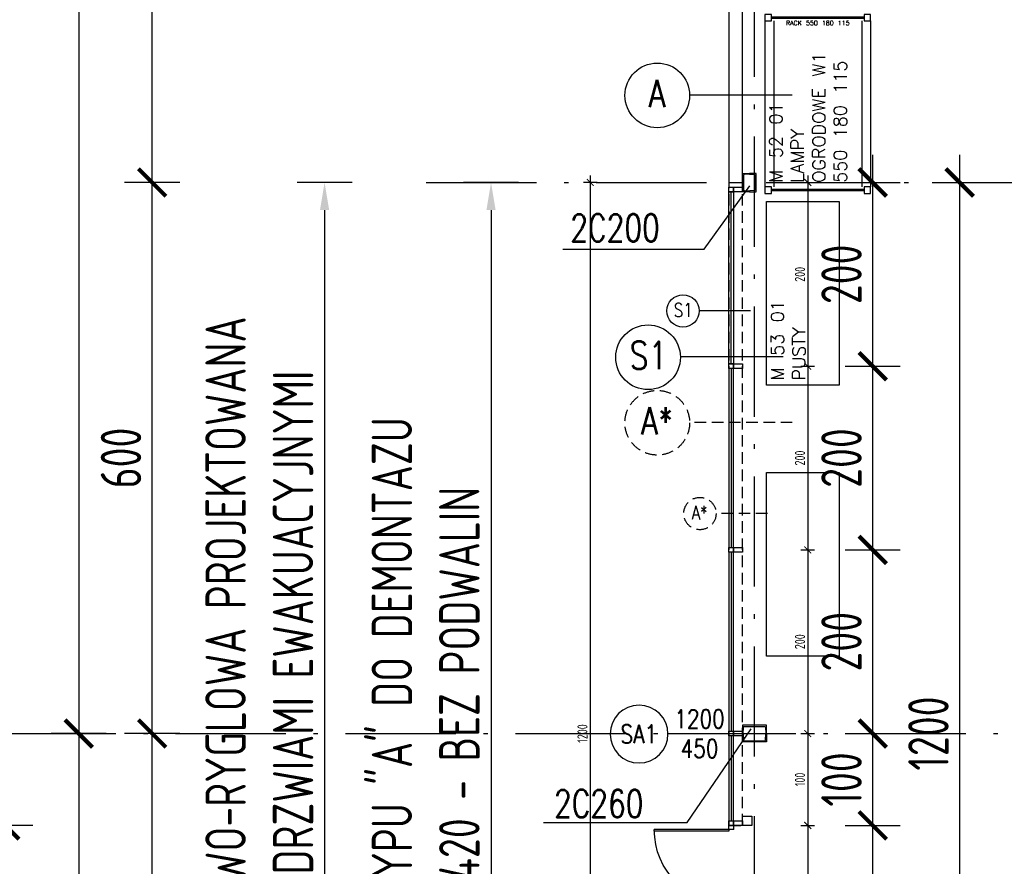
# Model space of a CAD drawing. Extents: x 153948 to 285449, y -89387 to -60195.
# Tile 11 of 100: x 247921 to 248992, y -84024 to -83102. Entities that reach past the tile are written whole.
import ezdxf
from ezdxf.enums import TextEntityAlignment as Align

# ---------------------------------------------------------------- set-up
doc = ezdxf.new("R2010")
doc.units = 0
doc.header["$LTSCALE"] = 100
doc.header["$MEASUREMENT"] = 0
doc.header["$PDMODE"] = 1
doc.linetypes.add('ACAD_ISO10W100', pattern=[18.5, 12, -3, 0.5, -3])
doc.linetypes.add('DASHED2', pattern=[0.375, 0.25, -0.125])
doc.layers.get('0').update_dxf_attribs({"linetype": 'CONTINUOUS'})
doc.layers.get('DEFPOINTS').update_dxf_attribs({"linetype": 'CONTINUOUS'})
for name, color, linetype in [('1', 2, 'CONTINUOUS'), ('ALUMINIUM', 5, 'CONTINUOUS'), ('ALUMINIUM1', 5, 'CONTINUOUS'), ('K-STA', 2, 'CONTINUOUS'), ('OPISY-DRZWI', 5, 'CONTINUOUS'), ('OSIE', 8, 'ACAD_ISO10W100'), ('R-----OP', 2, 'CONTINUOUS'), ('RAK 270', 5, 'CONTINUOUS'), ('RS Minimasa VBA', 7, 'CONTINUOUS'), ('RS REGAŁY', 7, 'CONTINUOUS'), ('TEXT', 11, 'CONTINUOUS'), ('TEXT035', 2, 'CONTINUOUS'), ('WYBURZENIA', 9, 'DASHED2'), ('WYBURZENIA50', 9, 'DASHED2'), ('WYMIARY', 1, 'CONTINUOUS'), ('WYMIARY50', 1, 'CONTINUOUS')]:
    doc.layers.add(name, color=color, linetype=linetype)
doc.layers.add('PANELE', color=3, linetype='CONTINUOUS', lineweight=30)
doc.styles.add('DYBY-NORMALNY-0-8-N', font='ROMANS.SHX', dxfattribs={"width": 0.8})
doc.styles.get("Standard").update_dxf_attribs({"font": 'txt.shx'})
doc.styles.add('STYLE2', font='isocp.shx', dxfattribs={"width": 0.8})
doc.styles.add('TXT3', font='SIMPLEX.SHX', dxfattribs={"width": 0.75, "height": 40})
doc.dimstyles.new('KRESKI_100', dxfattribs={"dimscale": 20, "dimtxt": 2.2, "dimasz": 1.5, "dimexe": 1.5, "dimexo": 1.5, "dimgap": 0.6, "dimtad": 1, "dimdec": 1, "dimrnd": 0.5, "dimdsep": 46, "dimtxsty": 'STYLE2', "dimblk1": 'ARCHTICK', "dimblk2": 'ARCHTICK', "dimsah": 1, "dimcen": 2.5, "dimdle": 1.5, "dimclrd": 10, "dimclre": 10, "dimclrt": 15, "dimadec": 0, "dimazin": 0, "dimtfac": 1, "dimtdec": 1, "dimtmove": 1, "dimatfit": 3, "dimldrblk": 'ARCHTICK', "dimfxl": 1.5, "dimfxlon": 1, "dimtolj": 1, "dimtzin": 0, "dimarcsym": 0})

# ---------------------------------------------------------------- blocks, each defined once
blk = doc.blocks.new('SC260X2')
at = {"layer": '1'}
for points in [[(-13, 9), (-13, 0), (-12.4, 0), (-12.1, 7, -0.401015), (-11.1, 7.9), (11.1, 7.9, -0.401015), (12.1, 7), (12.4, 0), (13, 0), (13, 9)], [(-13, -9), (-13, 0), (-12.4, 0), (-12.1, -7, 0.401015), (-11.1, -7.9), (11.1, -7.9, 0.401015), (12.1, -7), (12.4, 0), (13, 0), (13, -9)]]:
    blk.add_lwpolyline(points, format="xyb", close=True, dxfattribs=at)
blk = doc.blocks.new('SC200X2')
at = {"layer": '1'}
for points in [[(-10, 7.5), (-10, 0), (-9.7, 0, 0.391021), (-9.1, 0.6), (-8.7, 5.6, -0.391021), (-7.6, 6.6), (7.6, 6.6, -0.391021), (8.7, 5.6), (9.1, 0.6, 0.391021), (9.7, 0), (10, 0), (10, 7.5)], [(-10, -7.5), (-10, 0), (-9.7, 0, -0.391021), (-9.1, -0.6), (-8.7, -5.6, 0.391021), (-7.6, -6.6), (7.6, -6.6, 0.391021), (8.7, -5.6), (9.1, -0.6, -0.391021), (9.7, 0), (10, 0), (10, -7.5)]]:
    blk.add_lwpolyline(points, format="xyb", close=True, dxfattribs=at)
blk = doc.blocks.new('D90')
at = {"layer": 'ALUMINIUM'}
for p, q in [((-4.5, 0), (0, 0)), ((0, 0), (0, -5.4)), ((-90, 0), (-90, -5.4)), ((-90, 0), (-85.5, 0)), ((-90, -5.4), (-85.5, -5.4)), ((-85.5, -5.4), (-85.5, 0)), ((-6.3, -5.4), (-6.3, -86.4)), ((-4.5, -5.4), (-6.3, -5.4)), ((-4.5, 0), (-4.5, -5.4)), ((-4.5, -5.4), (-4.5, -86.4)), ((-4.5, -5.4), (0, -5.4))]:
    blk.add_line(p, q, dxfattribs=at)
blk.add_arc((-4.5, -5.4), 81, 180, 270, dxfattribs=at)
blk = doc.blocks.new('_ARCHTICK')
at = {"color": 0, "linetype": 'ByBlock', "const_width": 0.15}
blk.add_lwpolyline([(-0.5, -0.5), (0.5, 0.5)], dxfattribs=at)
blk = doc.blocks.new('*D198')
at = {"layer": 'DEFPOINTS', "color": 0, "ltscale": 0.1, "transparency": 16777216}
for p in [(248692.9, -74816), (247825, -85703), (248692.9, -85703)]:
    blk.add_point(p, dxfattribs=at)
at = {"layer": 'WYMIARY', "color": 10, "lineweight": -2, "ltscale": 0.1, "transparency": 16777216}
for p, q in [((247825, -74786), (247825, -85733)), ((247855, -74816), (247795, -74816)), ((247855, -85703), (247795, -85703))]:
    blk.add_line(p, q, dxfattribs=at)
at = {"layer": 'WYMIARY', "color": 10, "lineweight": -2, "ltscale": 0.1, "transparency": 16777216, "xscale": 30, "yscale": 30, "zscale": 30}
for p, rotation in [((247825, -74816), 90), ((247825, -85703), 270)]:
    blk.add_blockref('_ARCHTICK', p, dxfattribs=dict(at, rotation=rotation))
at = {"layer": 'WYMIARY', "color": 15, "ltscale": 0.1, "transparency": 16777216, "insert": (247791, -80259.5), "char_height": 44, "attachment_point": 5, "rotation": 90, "style": 'STYLE2'}
blk.add_mtext('\\A1;10887', dxfattribs=at)
blk = doc.blocks.new('*D200')
at = {"layer": 'DEFPOINTS', "color": 0, "ltscale": 0.1, "transparency": 16777216}
for p in [(247905, -83979.5), (248692.9, -83979.5), (248692.9, -84159.5)]:
    blk.add_point(p, dxfattribs=at)
at = {"layer": 'WYMIARY', "color": 10, "lineweight": -2, "ltscale": 0.1, "transparency": 16777216}
for p, q in [((247905, -84189.5), (247905, -83949.5)), ((247935, -83979.5), (247875, -83979.5)), ((247935, -84159.5), (247875, -84159.5))]:
    blk.add_line(p, q, dxfattribs=at)
at = {"layer": 'WYMIARY', "color": 10, "lineweight": -2, "ltscale": 0.1, "transparency": 16777216, "xscale": 30, "yscale": 30, "zscale": 30}
for p, rotation in [((247905, -83979.5), 90), ((247905, -84159.5), 270)]:
    blk.add_blockref('_ARCHTICK', p, dxfattribs=dict(at, rotation=rotation))
at = {"layer": 'WYMIARY', "color": 15, "ltscale": 0.1, "transparency": 16777216, "insert": (247871, -84069.5), "char_height": 44, "attachment_point": 5, "rotation": 90, "style": 'STYLE2'}
blk.add_mtext('\\A1;180', dxfattribs=at)
blk = doc.blocks.new('*D201')
at = {"layer": 'DEFPOINTS', "color": 0, "ltscale": 0.1, "transparency": 16777216}
for p in [(247905, -77029.5), (247985, -77029.5), (248692.9, -83979.5)]:
    blk.add_point(p, dxfattribs=at)
at = {"layer": 'WYMIARY', "color": 10, "lineweight": -2, "ltscale": 0.1, "transparency": 16777216}
for p, q in [((247905, -84009.5), (247905, -76999.5)), ((247935, -77029.5), (247875, -77029.5)), ((247935, -83979.5), (247875, -83979.5))]:
    blk.add_line(p, q, dxfattribs=at)
at = {"layer": 'WYMIARY', "color": 10, "lineweight": -2, "ltscale": 0.1, "transparency": 16777216, "xscale": 30, "yscale": 30, "zscale": 30}
for p, rotation in [((247905, -77029.5), 90), ((247905, -83979.5), 270)]:
    blk.add_blockref('_ARCHTICK', p, dxfattribs=dict(at, rotation=rotation))
at = {"layer": 'WYMIARY', "color": 15, "ltscale": 0.1, "transparency": 16777216, "insert": (247871, -80504.5), "char_height": 44, "attachment_point": 5, "rotation": 90, "style": 'STYLE2'}
blk.add_mtext('\\A1;6950', dxfattribs=at)
blk = doc.blocks.new('*D210')
at = {"layer": 'DEFPOINTS', "color": 0, "ltscale": 0.1, "transparency": 16777216}
for p in [(248065, -82079.5), (247985, -83879.5), (248065, -83879.5)]:
    blk.add_point(p, dxfattribs=at)
at = {"layer": 'WYMIARY', "color": 10, "lineweight": -2, "ltscale": 0.1, "transparency": 16777216}
for p, q in [((247985, -82049.5), (247985, -83909.5)), ((248015, -82079.5), (247955, -82079.5)), ((248015, -83879.5), (247955, -83879.5))]:
    blk.add_line(p, q, dxfattribs=at)
at = {"layer": 'WYMIARY', "color": 10, "lineweight": -2, "ltscale": 0.1, "transparency": 16777216, "xscale": 30, "yscale": 30, "zscale": 30}
for p, rotation in [((247985, -82079.5), 90), ((247985, -83879.5), 270)]:
    blk.add_blockref('_ARCHTICK', p, dxfattribs=dict(at, rotation=rotation))
at = {"layer": 'WYMIARY', "color": 15, "ltscale": 0.1, "transparency": 16777216, "insert": (247951, -82979.5), "char_height": 44, "attachment_point": 5, "rotation": 90, "style": 'STYLE2'}
blk.add_mtext('\\A1;1800', dxfattribs=at)
blk = doc.blocks.new('*D211')
at = {"layer": 'DEFPOINTS', "color": 0, "ltscale": 0.1, "transparency": 16777216}
for p in [(248065, -83879.5), (247985, -85679.5), (248065, -85679.5)]:
    blk.add_point(p, dxfattribs=at)
at = {"layer": 'WYMIARY', "color": 10, "lineweight": -2, "ltscale": 0.1, "transparency": 16777216}
for p, q in [((247985, -83849.5), (247985, -85709.5)), ((248015, -83879.5), (247955, -83879.5)), ((248015, -85679.5), (247955, -85679.5))]:
    blk.add_line(p, q, dxfattribs=at)
at = {"layer": 'WYMIARY', "color": 10, "lineweight": -2, "ltscale": 0.1, "transparency": 16777216, "xscale": 30, "yscale": 30, "zscale": 30}
for p, rotation in [((247985, -83879.5), 90), ((247985, -85679.5), 270)]:
    blk.add_blockref('_ARCHTICK', p, dxfattribs=dict(at, rotation=rotation))
at = {"layer": 'WYMIARY', "color": 15, "ltscale": 0.1, "transparency": 16777216, "insert": (247951, -84779.5), "char_height": 44, "attachment_point": 5, "rotation": 90, "style": 'STYLE2'}
blk.add_mtext('\\A1;1800', dxfattribs=at)
blk = doc.blocks.new('*D218')
at = {"layer": 'DEFPOINTS', "color": 0, "ltscale": 0.1, "transparency": 16777216}
for p in [(248065, -83879.5), (248145, -83879.5), (248145, -84479.5)]:
    blk.add_point(p, dxfattribs=at)
at = {"layer": 'WYMIARY', "color": 10, "lineweight": -2, "ltscale": 0.1, "transparency": 16777216}
for p, q in [((248065, -84509.5), (248065, -83849.5)), ((248095, -83879.5), (248035, -83879.5)), ((248095, -84479.5), (248035, -84479.5))]:
    blk.add_line(p, q, dxfattribs=at)
at = {"layer": 'WYMIARY', "color": 10, "lineweight": -2, "ltscale": 0.1, "transparency": 16777216, "xscale": 30, "yscale": 30, "zscale": 30}
for p, rotation in [((248065, -83879.5), 90), ((248065, -84479.5), 270)]:
    blk.add_blockref('_ARCHTICK', p, dxfattribs=dict(at, rotation=rotation))
at = {"layer": 'WYMIARY', "color": 15, "ltscale": 0.1, "transparency": 16777216, "insert": (248031, -84179.5), "char_height": 44, "attachment_point": 5, "rotation": 90, "style": 'STYLE2'}
blk.add_mtext('\\A1;600', dxfattribs=at)
blk = doc.blocks.new('*D219')
at = {"layer": 'DEFPOINTS', "color": 0, "ltscale": 0.1, "transparency": 16777216}
for p in [(248065, -83279.5), (248145, -83279.5), (248145, -83879.5)]:
    blk.add_point(p, dxfattribs=at)
at = {"layer": 'WYMIARY', "color": 10, "lineweight": -2, "ltscale": 0.1, "transparency": 16777216}
for p, q in [((248065, -83909.5), (248065, -83249.5)), ((248095, -83279.5), (248035, -83279.5)), ((248095, -83879.5), (248035, -83879.5))]:
    blk.add_line(p, q, dxfattribs=at)
at = {"layer": 'WYMIARY', "color": 10, "lineweight": -2, "ltscale": 0.1, "transparency": 16777216, "xscale": 30, "yscale": 30, "zscale": 30}
for p, rotation in [((248065, -83279.5), 90), ((248065, -83879.5), 270)]:
    blk.add_blockref('_ARCHTICK', p, dxfattribs=dict(at, rotation=rotation))
at = {"layer": 'WYMIARY', "color": 15, "ltscale": 0.1, "transparency": 16777216, "insert": (248031, -83579.5), "char_height": 44, "attachment_point": 5, "rotation": 90, "style": 'STYLE2'}
blk.add_mtext('\\A1;600', dxfattribs=at)
blk = doc.blocks.new('*D220')
at = {"layer": 'DEFPOINTS', "color": 0, "ltscale": 0.1, "transparency": 16777216}
for p in [(248065, -82679.5), (248145, -82679.5), (248145, -83279.5)]:
    blk.add_point(p, dxfattribs=at)
at = {"layer": 'WYMIARY', "color": 10, "lineweight": -2, "ltscale": 0.1, "transparency": 16777216}
for p, q in [((248065, -83309.5), (248065, -82649.5)), ((248095, -82679.5), (248035, -82679.5)), ((248095, -83279.5), (248035, -83279.5))]:
    blk.add_line(p, q, dxfattribs=at)
at = {"layer": 'WYMIARY', "color": 10, "lineweight": -2, "ltscale": 0.1, "transparency": 16777216, "xscale": 30, "yscale": 30, "zscale": 30}
for p, rotation in [((248065, -82679.5), 90), ((248065, -83279.5), 270)]:
    blk.add_blockref('_ARCHTICK', p, dxfattribs=dict(at, rotation=rotation))
at = {"layer": 'WYMIARY', "color": 15, "ltscale": 0.1, "transparency": 16777216, "insert": (248031, -82979.5), "char_height": 44, "attachment_point": 5, "rotation": 90, "style": 'STYLE2'}
blk.add_mtext('\\A1;600', dxfattribs=at)
blk = doc.blocks.new('ODN')
blk.add_lwpolyline([(0, 66.1), (0, 0)])
blk.add_circle((0.5, 97.6), 31.5)
at = {"style": 'DYBY-NORMALNY-0-8-N', "width": 0.8}
blk.add_attdef('TYP', text='', height=20, rotation=90, dxfattribs=at).set_placement((0.5, 97.9), align=Align.MIDDLE_CENTER)
blk.add_attdef('SZEROKOSC', text='', height=20, rotation=90, dxfattribs=at).set_placement((0, 31.8), align=Align.BOTTOM_CENTER)
blk.add_attdef('WYSOKOSC', text='', height=20, rotation=90, dxfattribs=at).set_placement((6.3, 31.8), align=Align.TOP_CENTER)
blk.add_attdef('ODPORNOSC', text='', height=20, rotation=90, dxfattribs=at).set_placement((1.2, -81.2), align=Align.MIDDLE_LEFT)
blk = doc.blocks.new('*D462')
at = {"layer": 'ALUMINIUM1', "color": 10, "lineweight": -2, "ltscale": 0.1, "transparency": 16777216}
for p, q in [((248463.7, -83279.5), (248403.7, -83279.5)), ((248433.7, -83309.5), (248433.7, -84449.5)), ((248463.7, -84479.5), (248403.7, -84479.5))]:
    blk.add_line(p, q, dxfattribs=at)
at = {"layer": 'ALUMINIUM1', "color": 10, "ltscale": 0.1, "transparency": 16777216}
for points in [[(248428.7, -83309.5), (248438.7, -83309.5), (248433.7, -83279.5)], [(248428.7, -84449.5), (248438.7, -84449.5), (248433.7, -84479.5)]]:
    blk.add_solid(points, dxfattribs=at)
at = {"layer": 'DEFPOINTS', "color": 0, "ltscale": 0.1, "transparency": 16777216}
for p in [(248692.9, -83279.5), (248433.7, -84479.5), (248692.9, -84479.5)]:
    blk.add_point(p, dxfattribs=at)
at = {"layer": 'ALUMINIUM1', "color": 15, "ltscale": 0.1, "transparency": 16777216, "insert": (248362.6, -83879.5), "char_height": 44, "attachment_point": 5, "rotation": 90, "style": 'STYLE2'}
blk.add_mtext('\\A1;SCIANA TYPU "A" DO DEMONTAZU\\P1200X420 - BEZ PODWALIN', dxfattribs=at)
blk = doc.blocks.new('*D463')
at = {"layer": 'ALUMINIUM1', "color": 10, "lineweight": -2, "ltscale": 0.1, "transparency": 16777216}
for p, q in [((248282.6, -83279.5), (248222.6, -83279.5)), ((248252.6, -83309.5), (248252.6, -84449.5)), ((248282.6, -84479.5), (248222.6, -84479.5))]:
    blk.add_line(p, q, dxfattribs=at)
at = {"layer": 'ALUMINIUM1', "color": 10, "ltscale": 0.1, "transparency": 16777216}
for points in [[(248247.6, -83309.5), (248257.6, -83309.5), (248252.6, -83279.5)], [(248247.6, -84449.5), (248257.6, -84449.5), (248252.6, -84479.5)]]:
    blk.add_solid(points, dxfattribs=at)
at = {"layer": 'DEFPOINTS', "color": 0, "ltscale": 0.1, "transparency": 16777216}
for p in [(248511.8, -83279.5), (248252.6, -84479.5), (248511.8, -84479.5)]:
    blk.add_point(p, dxfattribs=at)
at = {"layer": 'ALUMINIUM1', "color": 15, "ltscale": 0.1, "transparency": 16777216, "insert": (248181.6, -83879.5), "char_height": 44, "attachment_point": 5, "rotation": 90, "style": 'STYLE2'}
blk.add_mtext('\\A1;SCIANA SLUPOWO-RYGLOWA PROJEKTOWANA\\P1200X420 Z DRZWIAMI EWAKUACYJNYMI', dxfattribs=at)
blk = doc.blocks.new('*D467')
at = {"layer": 'DEFPOINTS', "color": 0, "ltscale": 0.1, "transparency": 16777216}
for p in [(248786.8, -83279.5), (248786.8, -84479.5), (248943.7, -84479.5)]:
    blk.add_point(p, dxfattribs=at)
at = {"layer": 'WYMIARY', "color": 10, "lineweight": -2, "ltscale": 0.1, "transparency": 16777216}
for p, q in [((248943.7, -83249.5), (248943.7, -84509.5)), ((248913.7, -83279.5), (248973.7, -83279.5)), ((248913.7, -84479.5), (248973.7, -84479.5))]:
    blk.add_line(p, q, dxfattribs=at)
at = {"layer": 'WYMIARY', "color": 10, "lineweight": -2, "ltscale": 0.1, "transparency": 16777216, "xscale": 30, "yscale": 30, "zscale": 30}
for p, rotation in [((248943.7, -83279.5), 90), ((248943.7, -84479.5), 270)]:
    blk.add_blockref('_ARCHTICK', p, dxfattribs=dict(at, rotation=rotation))
at = {"layer": 'WYMIARY', "color": 15, "ltscale": 0.1, "transparency": 16777216, "insert": (248909.7, -83879.5), "char_height": 44, "attachment_point": 5, "rotation": 90, "style": 'STYLE2'}
blk.add_mtext('\\A1;1200', dxfattribs=at)
blk = doc.blocks.new('*D470')
at = {"layer": 'DEFPOINTS', "color": 0, "ltscale": 0.1, "transparency": 16777216}
for p in [(248717.4, -83979.5), (248849.1, -83979.5), (248717.4, -84159.5)]:
    blk.add_point(p, dxfattribs=at)
at = {"layer": 'WYMIARY', "color": 10, "lineweight": -2, "ltscale": 0.1, "transparency": 16777216}
for p, q in [((248849.1, -84189.5), (248849.1, -83949.5)), ((248819.1, -83979.5), (248879.1, -83979.5)), ((248819.1, -84159.5), (248879.1, -84159.5))]:
    blk.add_line(p, q, dxfattribs=at)
at = {"layer": 'WYMIARY', "color": 10, "lineweight": -2, "ltscale": 0.1, "transparency": 16777216, "xscale": 30, "yscale": 30, "zscale": 30}
for p, rotation in [((248849.1, -83979.5), 90), ((248849.1, -84159.5), 270)]:
    blk.add_blockref('_ARCHTICK', p, dxfattribs=dict(at, rotation=rotation))
at = {"layer": 'WYMIARY', "color": 15, "ltscale": 0.1, "transparency": 16777216, "insert": (248815.1, -84069.5), "char_height": 44, "attachment_point": 5, "rotation": 90, "style": 'STYLE2'}
blk.add_mtext('\\A1;180', dxfattribs=at)
blk = doc.blocks.new('*D471')
at = {"layer": 'DEFPOINTS', "color": 0, "ltscale": 0.1, "transparency": 16777216}
for p in [(248733.4, -83879.5), (248849.1, -83879.5), (248717.4, -83979.5)]:
    blk.add_point(p, dxfattribs=at)
at = {"layer": 'WYMIARY', "color": 10, "lineweight": -2, "ltscale": 0.1, "transparency": 16777216}
for p, q in [((248849.1, -84009.5), (248849.1, -83849.5)), ((248819.1, -83879.5), (248879.1, -83879.5)), ((248819.1, -83979.5), (248879.1, -83979.5))]:
    blk.add_line(p, q, dxfattribs=at)
at = {"layer": 'WYMIARY', "color": 10, "lineweight": -2, "ltscale": 0.1, "transparency": 16777216, "xscale": 30, "yscale": 30, "zscale": 30}
for p, rotation in [((248849.1, -83879.5), 90), ((248849.1, -83979.5), 270)]:
    blk.add_blockref('_ARCHTICK', p, dxfattribs=dict(at, rotation=rotation))
at = {"layer": 'WYMIARY', "color": 15, "ltscale": 0.1, "transparency": 16777216, "insert": (248815.1, -83929.5), "char_height": 44, "attachment_point": 5, "rotation": 90, "style": 'STYLE2'}
blk.add_mtext('\\A1;100', dxfattribs=at)
blk = doc.blocks.new('*D472')
at = {"layer": 'DEFPOINTS', "color": 0, "ltscale": 0.1, "transparency": 16777216}
for p in [(248707.4, -83679.5), (248849.1, -83679.5), (248733.4, -83879.5)]:
    blk.add_point(p, dxfattribs=at)
at = {"layer": 'WYMIARY', "color": 10, "lineweight": -2, "ltscale": 0.1, "transparency": 16777216}
for p, q in [((248849.1, -83909.5), (248849.1, -83649.5)), ((248819.1, -83679.5), (248879.1, -83679.5)), ((248819.1, -83879.5), (248879.1, -83879.5))]:
    blk.add_line(p, q, dxfattribs=at)
at = {"layer": 'WYMIARY', "color": 10, "lineweight": -2, "ltscale": 0.1, "transparency": 16777216, "xscale": 30, "yscale": 30, "zscale": 30}
for p, rotation in [((248849.1, -83679.5), 90), ((248849.1, -83879.5), 270)]:
    blk.add_blockref('_ARCHTICK', p, dxfattribs=dict(at, rotation=rotation))
at = {"layer": 'WYMIARY', "color": 15, "ltscale": 0.1, "transparency": 16777216, "insert": (248815.1, -83779.5), "char_height": 44, "attachment_point": 5, "rotation": 90, "style": 'STYLE2'}
blk.add_mtext('\\A1;200', dxfattribs=at)
blk = doc.blocks.new('*D473')
at = {"layer": 'DEFPOINTS', "color": 0, "ltscale": 0.1, "transparency": 16777216}
for p in [(248707.4, -83479.5), (248849.1, -83479.5), (248707.4, -83679.5)]:
    blk.add_point(p, dxfattribs=at)
at = {"layer": 'WYMIARY', "color": 10, "lineweight": -2, "ltscale": 0.1, "transparency": 16777216}
for p, q in [((248849.1, -83709.5), (248849.1, -83449.5)), ((248819.1, -83479.5), (248879.1, -83479.5)), ((248819.1, -83679.5), (248879.1, -83679.5))]:
    blk.add_line(p, q, dxfattribs=at)
at = {"layer": 'WYMIARY', "color": 10, "lineweight": -2, "ltscale": 0.1, "transparency": 16777216, "xscale": 30, "yscale": 30, "zscale": 30}
for p, rotation in [((248849.1, -83479.5), 90), ((248849.1, -83679.5), 270)]:
    blk.add_blockref('_ARCHTICK', p, dxfattribs=dict(at, rotation=rotation))
at = {"layer": 'WYMIARY', "color": 15, "ltscale": 0.1, "transparency": 16777216, "insert": (248815.1, -83579.5), "char_height": 44, "attachment_point": 5, "rotation": 90, "style": 'STYLE2'}
blk.add_mtext('\\A1;200', dxfattribs=at)
blk = doc.blocks.new('*D474')
at = {"layer": 'DEFPOINTS', "color": 0, "ltscale": 0.1, "transparency": 16777216}
for p in [(248722.4, -83279.5), (248849.1, -83279.5), (248707.4, -83479.5)]:
    blk.add_point(p, dxfattribs=at)
at = {"layer": 'WYMIARY', "color": 10, "lineweight": -2, "ltscale": 0.1, "transparency": 16777216}
for p, q in [((248849.1, -83509.5), (248849.1, -83249.5)), ((248819.1, -83279.5), (248879.1, -83279.5)), ((248819.1, -83479.5), (248879.1, -83479.5))]:
    blk.add_line(p, q, dxfattribs=at)
at = {"layer": 'WYMIARY', "color": 10, "lineweight": -2, "ltscale": 0.1, "transparency": 16777216, "xscale": 30, "yscale": 30, "zscale": 30}
for p, rotation in [((248849.1, -83279.5), 90), ((248849.1, -83479.5), 270)]:
    blk.add_blockref('_ARCHTICK', p, dxfattribs=dict(at, rotation=rotation))
at = {"layer": 'WYMIARY', "color": 15, "ltscale": 0.1, "transparency": 16777216, "insert": (248815.1, -83379.5), "char_height": 44, "attachment_point": 5, "rotation": 90, "style": 'STYLE2'}
blk.add_mtext('\\A1;200', dxfattribs=at)
blk = doc.blocks.new('*D490')
at = {"layer": 'DEFPOINTS', "color": 0, "ltscale": 0.1, "transparency": 16777216}
for p in [(248722.4, -83279.5), (248707.4, -83479.5), (248778.4, -83479.5)]:
    blk.add_point(p, dxfattribs=at)
at = {"layer": 'WYMIARY50', "color": 10, "lineweight": -2, "ltscale": 0.1, "transparency": 16777216}
for p, q in [((248778.4, -83272), (248778.4, -83487)), ((248770.9, -83279.5), (248785.9, -83279.5)), ((248770.9, -83479.5), (248785.9, -83479.5))]:
    blk.add_line(p, q, dxfattribs=at)
at = {"layer": 'WYMIARY50', "color": 10, "lineweight": -2, "ltscale": 0.1, "transparency": 16777216, "xscale": 7.5, "yscale": 7.5, "zscale": 7.5}
for p, rotation in [((248778.4, -83279.5), 90), ((248778.4, -83479.5), 270)]:
    blk.add_blockref('_ARCHTICK', p, dxfattribs=dict(at, rotation=rotation))
at = {"layer": 'WYMIARY50', "color": 15, "ltscale": 0.1, "transparency": 16777216, "insert": (248769.9, -83379.5), "char_height": 11, "attachment_point": 5, "rotation": 90, "style": 'STYLE2'}
blk.add_mtext('\\A1;200', dxfattribs=at)
blk = doc.blocks.new('*D491')
at = {"layer": 'DEFPOINTS', "color": 0, "ltscale": 0.1, "transparency": 16777216}
for p in [(248707.4, -83479.5), (248707.4, -83679.5), (248778.4, -83679.5)]:
    blk.add_point(p, dxfattribs=at)
at = {"layer": 'WYMIARY50', "color": 10, "lineweight": -2, "ltscale": 0.1, "transparency": 16777216}
for p, q in [((248770.9, -83479.5), (248785.9, -83479.5)), ((248778.4, -83472), (248778.4, -83687)), ((248770.9, -83679.5), (248785.9, -83679.5))]:
    blk.add_line(p, q, dxfattribs=at)
at = {"layer": 'WYMIARY50', "color": 10, "lineweight": -2, "ltscale": 0.1, "transparency": 16777216, "xscale": 7.5, "yscale": 7.5, "zscale": 7.5}
for p, rotation in [((248778.4, -83479.5), 90), ((248778.4, -83679.5), 270)]:
    blk.add_blockref('_ARCHTICK', p, dxfattribs=dict(at, rotation=rotation))
at = {"layer": 'WYMIARY50', "color": 15, "ltscale": 0.1, "transparency": 16777216, "insert": (248769.9, -83579.5), "char_height": 11, "attachment_point": 5, "rotation": 90, "style": 'STYLE2'}
blk.add_mtext('\\A1;200', dxfattribs=at)
blk = doc.blocks.new('*D492')
at = {"layer": 'DEFPOINTS', "color": 0, "ltscale": 0.1, "transparency": 16777216}
for p in [(248707.4, -83679.5), (248733.4, -83879.5), (248778.4, -83879.5)]:
    blk.add_point(p, dxfattribs=at)
at = {"layer": 'WYMIARY50', "color": 10, "lineweight": -2, "ltscale": 0.1, "transparency": 16777216}
for p, q in [((248778.4, -83672), (248778.4, -83887)), ((248770.9, -83679.5), (248785.9, -83679.5)), ((248770.9, -83879.5), (248785.9, -83879.5))]:
    blk.add_line(p, q, dxfattribs=at)
at = {"layer": 'WYMIARY50', "color": 10, "lineweight": -2, "ltscale": 0.1, "transparency": 16777216, "xscale": 7.5, "yscale": 7.5, "zscale": 7.5}
for p, rotation in [((248778.4, -83679.5), 90), ((248778.4, -83879.5), 270)]:
    blk.add_blockref('_ARCHTICK', p, dxfattribs=dict(at, rotation=rotation))
at = {"layer": 'WYMIARY50', "color": 15, "ltscale": 0.1, "transparency": 16777216, "insert": (248769.9, -83779.5), "char_height": 11, "attachment_point": 5, "rotation": 90, "style": 'STYLE2'}
blk.add_mtext('\\A1;200', dxfattribs=at)
blk = doc.blocks.new('*D493')
at = {"layer": 'DEFPOINTS', "color": 0, "ltscale": 0.1, "transparency": 16777216}
for p in [(248733.4, -83879.5), (248717.4, -83979.5), (248778.4, -83979.5)]:
    blk.add_point(p, dxfattribs=at)
at = {"layer": 'WYMIARY50', "color": 10, "lineweight": -2, "ltscale": 0.1, "transparency": 16777216}
for p, q in [((248778.4, -83872), (248778.4, -83987)), ((248770.9, -83879.5), (248785.9, -83879.5)), ((248770.9, -83979.5), (248785.9, -83979.5))]:
    blk.add_line(p, q, dxfattribs=at)
at = {"layer": 'WYMIARY50', "color": 10, "lineweight": -2, "ltscale": 0.1, "transparency": 16777216, "xscale": 7.5, "yscale": 7.5, "zscale": 7.5}
for p, rotation in [((248778.4, -83879.5), 90), ((248778.4, -83979.5), 270)]:
    blk.add_blockref('_ARCHTICK', p, dxfattribs=dict(at, rotation=rotation))
at = {"layer": 'WYMIARY50', "color": 15, "ltscale": 0.1, "transparency": 16777216, "insert": (248769.9, -83929.5), "char_height": 11, "attachment_point": 5, "rotation": 90, "style": 'STYLE2'}
blk.add_mtext('\\A1;100', dxfattribs=at)
blk = doc.blocks.new('*D494')
at = {"layer": 'DEFPOINTS', "color": 0, "ltscale": 0.1, "transparency": 16777216}
for p in [(248717.4, -83979.5), (248717.4, -84159.5), (248778.4, -84159.5)]:
    blk.add_point(p, dxfattribs=at)
at = {"layer": 'WYMIARY50', "color": 10, "lineweight": -2, "ltscale": 0.1, "transparency": 16777216}
for p, q in [((248778.4, -83972), (248778.4, -84167)), ((248770.9, -83979.5), (248785.9, -83979.5)), ((248770.9, -84159.5), (248785.9, -84159.5))]:
    blk.add_line(p, q, dxfattribs=at)
at = {"layer": 'WYMIARY50', "color": 10, "lineweight": -2, "ltscale": 0.1, "transparency": 16777216, "xscale": 7.5, "yscale": 7.5, "zscale": 7.5}
for p, rotation in [((248778.4, -83979.5), 90), ((248778.4, -84159.5), 270)]:
    blk.add_blockref('_ARCHTICK', p, dxfattribs=dict(at, rotation=rotation))
at = {"layer": 'WYMIARY50', "color": 15, "ltscale": 0.1, "transparency": 16777216, "insert": (248769.9, -84069.5), "char_height": 11, "attachment_point": 5, "rotation": 90, "style": 'STYLE2'}
blk.add_mtext('\\A1;180', dxfattribs=at)
blk = doc.blocks.new('*D497')
at = {"layer": 'DEFPOINTS', "color": 0, "ltscale": 0.1, "transparency": 16777216}
for p in [(248692.9, -83279.5), (248541.7, -84479.5), (248692.9, -84479.5)]:
    blk.add_point(p, dxfattribs=at)
at = {"layer": 'WYMIARY50', "color": 10, "lineweight": -2, "ltscale": 0.1, "transparency": 16777216}
for p, q in [((248541.7, -83272), (248541.7, -84487)), ((248549.2, -83279.5), (248534.2, -83279.5)), ((248549.2, -84479.5), (248534.2, -84479.5))]:
    blk.add_line(p, q, dxfattribs=at)
at = {"layer": 'WYMIARY50', "color": 10, "lineweight": -2, "ltscale": 0.1, "transparency": 16777216, "xscale": 7.5, "yscale": 7.5, "zscale": 7.5}
for p, rotation in [((248541.7, -83279.5), 90), ((248541.7, -84479.5), 270)]:
    blk.add_blockref('_ARCHTICK', p, dxfattribs=dict(at, rotation=rotation))
at = {"layer": 'WYMIARY50', "color": 15, "ltscale": 0.1, "transparency": 16777216, "insert": (248533.2, -83879.5), "char_height": 11, "attachment_point": 5, "rotation": 90, "style": 'STYLE2'}
blk.add_mtext('\\A1;1200', dxfattribs=at)
blk = doc.blocks.new('RACK 550 180 115')
at = {"color": 6}
for p, q in [((2.75, 108), (2.75, 7)), ((4.25, 108), (4.25, 7)), ((7, 115), (187.8, 115)), ((7, 105.5), (187.8, 105.5)), ((7, 9.5), (187.8, 9.5)), ((7, 0), (187.8, 0))]:
    blk.add_line(p, q, dxfattribs=at)
for points in [[(0, 108), (7, 108), (7, 115), (0, 115)], [(0, 0), (7, 0), (7, 7), (0, 7)]]:
    blk.add_lwpolyline(points, close=True, dxfattribs=at)
at = {"color": 6, "insert": (9.25, 57.5), "char_height": 5, "width": 101, "attachment_point": 5, "rotation": 90}
blk.add_mtext('RACK 550 180 115', dxfattribs=at)
blk = doc.blocks.new('NOGA RACK 550 007 115')
at = {"color": 6}
for p, q in [((2.75, 108), (2.75, 7)), ((4.25, 108), (4.25, 7))]:
    blk.add_line(p, q, dxfattribs=at)
for points in [[(0, 108), (7, 108), (7, 115), (0, 115)], [(0, 0), (7, 0), (7, 7), (0, 7)]]:
    blk.add_lwpolyline(points, close=True, dxfattribs=at)

msp = doc.modelspace()

# ---------------------------------------------------------------- linework, layer by layer
at = {"layer": 'ALUMINIUM1', "ltscale": 0.1}
for points in [[(248692.4, -83284.75), (248697.4, -83284.75), (248697.4, -83289.75), (248692.4, -83289.75)], [(248697.4, -83284.75), (248707.4, -83284.75), (248707.4, -83289.75), (248697.4, -83289.75)], [(248692.4, -83289.75), (248697.4, -83289.75), (248697.4, -83477.05), (248692.4, -83477.05)], [(248697.4, -83477.05), (248694.9, -83477.05), (248694.9, -83289.75), (248697.4, -83289.75)], [(248692.4, -83477.05), (248697.4, -83477.05), (248697.4, -83482.05), (248692.4, -83482.05)], [(248697.4, -83477.05), (248707.4, -83477.05), (248707.4, -83482.05), (248697.4, -83482.05)], [(248692.4, -83677.05), (248697.4, -83677.05), (248697.4, -83482.05), (248692.4, -83482.05)], [(248697.4, -83482.05), (248694.9, -83482.05), (248694.9, -83677.05), (248697.4, -83677.05)], [(248692.4, -83677.05), (248697.4, -83677.05), (248697.4, -83682.05), (248692.4, -83682.05)], [(248692.4, -83877.05), (248697.4, -83877.05), (248697.4, -83682.05), (248692.4, -83682.05)], [(248697.4, -83682.05), (248694.9, -83682.05), (248694.9, -83877.05), (248697.4, -83877.05)], [(248697.4, -83677.05), (248707.4, -83677.05), (248707.4, -83682.05), (248697.4, -83682.05)], [(248692.4, -83877.05), (248697.4, -83877.05), (248697.4, -83882.05), (248692.4, -83882.05)], [(248697.4, -83877.05), (248707.4, -83877.05), (248707.4, -83882.05), (248697.4, -83882.05)], [(248692.4, -83974.55), (248697.4, -83974.55), (248697.4, -83882.05), (248692.4, -83882.05)], [(248697.4, -83882.05), (248694.9, -83882.05), (248694.9, -83974.55), (248697.4, -83974.55)], [(248692.4, -83974.55), (248697.4, -83974.55), (248697.4, -83979.55), (248692.4, -83979.55)], [(248697.4, -83974.55), (248707.4, -83974.55), (248707.4, -83979.55), (248697.4, -83979.55)]]:
    msp.add_lwpolyline(points, close=True, dxfattribs=at)
at = {"layer": 'K-STA'}
msp.add_lwpolyline([(248707.4, -83969.55), (248717.4, -83969.55), (248717.4, -83979.55), (248707.4, -83979.55)], close=True, dxfattribs=at)
at = {"layer": 'OSIE', "ltscale": 0.1}
for p, q in [((248720.4, -86679.55), (248720.4, -73374.65)), ((248363.17, -83279.55), (249349.98, -83279.55)), ((247720.4, -83879.55), (263229.19, -83879.55))]:
    msp.add_line(p, q, dxfattribs=at)
at = {"layer": 'OSIE', "ltscale": 0.5}
msp.add_line((248720.4, -83892.33), (248720.4, -83855.71), dxfattribs=at)
at = {"layer": 'PANELE', "ltscale": 0.5}
for p, q in [((248692.9, -83279.55), (248692.9, -77029.55)), ((248707.4, -83279.55), (248707.4, -77029.55)), ((248692.9, -83279.55), (248707.4, -83279.55))]:
    msp.add_line(p, q, dxfattribs=at)
at = {"layer": 'R-----OP'}
for p, q in [((248761.54, -83184.3), (248649.81, -83184.3)), ((248751.51, -83469.44), (248639.77, -83469.44))]:
    msp.add_line(p, q, dxfattribs=at)
for centre in [(248614.63, -83184.69), (248604.6, -83469.83)]:
    msp.add_circle(centre, 35.19, dxfattribs=at)
at = {"layer": 'RAK 270'}
for points in [[(248733.4, -83500.07), (248733.4, -83300.06), (248812.4, -83300.06), (248812.4, -83500.07)], [(248733.4, -83795.15), (248733.4, -83595.14), (248812.4, -83595.14), (248812.4, -83795.15)]]:
    msp.add_lwpolyline(points, close=True, dxfattribs=at)
at = {"layer": 'TEXT'}
for p, q in [((248665.53, -83352.19), (248715.4, -83283.3)), ((248511.71, -83352.19), (248665.53, -83352.19)), ((248646.99, -83976.18), (248716.65, -83874.24)), ((248490.8, -83976.18), (248646.99, -83976.18))]:
    msp.add_line(p, q, dxfattribs=at)
at = {"layer": 'TEXT035'}
msp.add_line((248716.07, -83419.13), (248660.2, -83419.13), dxfattribs=at)
msp.add_circle((248642.61, -83419.32), 17.6, dxfattribs=at)
at = {"layer": 'WYBURZENIA', "ltscale": 0.5}
for p, q in [((248692.9, -83979.55), (248692.9, -83279.55)), ((248707.4, -83979.55), (248707.4, -83279.55)), ((248761.54, -83540.72), (248649.81, -83540.72)), ((248692.9, -83979.55), (248707.4, -83979.55))]:
    msp.add_line(p, q, dxfattribs=at)
msp.add_circle((248614.63, -83541.11), 35.19, dxfattribs=at)
at = {"layer": 'WYBURZENIA50', "ltscale": 0.5}
msp.add_line((248734.47, -83639.76), (248678.61, -83639.76), dxfattribs=at)
msp.add_circle((248661.02, -83639.95), 17.6, dxfattribs=at)

# ---------------------------------------------------------------- block references
at = {"layer": 'ALUMINIUM1', "ltscale": 0.1, "xscale": -1, "rotation": 270}
msp.add_blockref('D90', (248697.8, -83979.55), dxfattribs=at)
at = {"layer": 'K-STA', "ltscale": 0.5, "rotation": 270}
msp.add_blockref('SC200X2', (248714.9, -83279.55), dxfattribs=at)
at = {"layer": 'K-STA', "ltscale": 0.5}
msp.add_blockref('SC260X2', (248720.4, -83879.55), dxfattribs=at)
at = {"layer": 'OPISY-DRZWI'}
ref = msp.add_blockref('ODN', (248692.4, -83879.55), dxfattribs=dict(at, xscale=-1, rotation=90))
ref.add_attrib('TYP', 'SA1', dxfattribs={"layer": '0', "height": 20, "style": 'DYBY-NORMALNY-0-8-N', "width": 0.8}).set_placement((248594.51, -83880.03), align=Align.MIDDLE_CENTER)
ref.add_attrib('SZEROKOSC', '1200', dxfattribs={"layer": '0', "height": 20, "style": 'DYBY-NORMALNY-0-8-N', "width": 0.8}).set_placement((248660.61, -83879.55), align=Align.BOTTOM_CENTER)
ref.add_attrib('WYSOKOSC', '450', dxfattribs={"layer": '0', "height": 20, "style": 'DYBY-NORMALNY-0-8-N', "width": 0.8}).set_placement((248660.61, -83885.85), align=Align.TOP_CENTER)
at = {"layer": 'RS REGAŁY', "rotation": 270}
for name, p in [('RACK 550 180 115', (248731.8, -83096.59)), ('NOGA RACK 550 007 115', (248731.8, -83284.39))]:
    msp.add_blockref(name, p, dxfattribs=at)

# ---------------------------------------------------------------- texts
at = {"layer": 'R-----OP', "style": 'DYBY-NORMALNY-0-8-N', "width": 0.8}
for s, p in [('A', (248614.23, -83182.58)), ('S1', (248605, -83467.72))]:
    msp.add_text(s, height=30, dxfattribs=at).set_placement(p, align=Align.MIDDLE)
at = {"layer": 'RS Minimasa VBA', "char_height": 14, "attachment_point": 1, "rotation": 90}
for s, insert, width in [('M 52 01^M^JLAMPY OGRODOWE W1 550 180 115', (248736.8, -83279.79), 183), ('M 53 01^M^JPUSTY', (248738.4, -83495.07), 195.0052)]:
    msp.add_mtext(s, dxfattribs=dict(at, insert=insert, width=width))
at = {"layer": 'TEXT', "style": 'TXT3', "width": 0.75}
for s, p in [('2C200', (248520, -83343.9)), ('2C260', (248502.25, -83970.71))]:
    msp.add_text(s, height=30, dxfattribs=at).set_placement(p)
at = {"layer": 'TEXT035', "style": 'DYBY-NORMALNY-0-8-N', "width": 0.8}
msp.add_text('S1', height=15, dxfattribs=at).set_placement((248642.81, -83418.27), align=Align.MIDDLE)
at = {"layer": 'WYBURZENIA', "ltscale": 0.5, "style": 'DYBY-NORMALNY-0-8-N', "width": 0.8}
msp.add_text('A*', height=30, dxfattribs=at).set_placement((248614.23, -83539), align=Align.MIDDLE)
at = {"layer": 'WYBURZENIA50', "ltscale": 0.5, "style": 'DYBY-NORMALNY-0-8-N', "width": 0.8}
msp.add_text('A*', height=15, dxfattribs=at).set_placement((248660.81, -83638.9), align=Align.MIDDLE)

# ---------------------------------------------------------------- dimensions: what is measured, and where the dimension line sits
at = {"layer": 'ALUMINIUM1', "ltscale": 0.1}
for base, p1, p2, text, picture, middle in [((248252.62, -84479.55), (248511.79, -83279.55), (248511.79, -84479.55), 'SCIANA SLUPOWO-RYGLOWA PROJEKTOWANA\\P1200X420 Z DRZWIAMI EWAKUACYJNYMI', '*D463', (248181.61, -83879.55)), ((248433.73, -84479.55), (248692.9, -83279.55), (248692.9, -84479.55), 'SCIANA TYPU "A" DO DEMONTAZU\\P1200X420 - BEZ PODWALIN', '*D462', (248362.61, -83879.55))]:
    dim = msp.add_linear_dim(base=base, p1=p1, p2=p2, angle=90, text=text, dimstyle='KRESKI_100', dxfattribs=at)
    dim.commit()
    dim.dimension.update_dxf_attribs({"geometry": picture, "text_midpoint": middle})
at = {"layer": 'WYMIARY', "ltscale": 0.1}
for base, p1, p2, picture, middle in [((247824.99, -85703.05), (248692.9, -74816.05), (248692.9, -85703.05), '*D198', (247790.99, -80259.55)), ((247904.99, -77029.55), (248692.9, -83979.55), (247984.99, -77029.55), '*D201', (247870.99, -80504.55)), ((247984.99, -83879.55), (248064.99, -82079.55), (248064.99, -83879.55), '*D210', (247950.99, -82979.55)), ((248064.99, -82679.55), (248144.99, -83279.55), (248144.99, -82679.55), '*D220', (248030.99, -82979.55)), ((248064.99, -83279.55), (248144.99, -83879.55), (248144.99, -83279.55), '*D219', (248030.99, -83579.55)), ((248849.14, -83279.55), (248707.4, -83479.55), (248722.4, -83279.55), '*D474', (248815.14, -83379.55)), ((248943.68, -84479.55), (248786.84, -83279.55), (248786.84, -84479.55), '*D467', (248909.67, -83879.55)), ((248849.14, -83479.55), (248707.4, -83679.55), (248707.4, -83479.55), '*D473', (248815.14, -83579.55)), ((248849.14, -83679.55), (248733.4, -83879.55), (248707.4, -83679.55), '*D472', (248815.14, -83779.55)), ((247984.99, -85679.55), (248064.99, -83879.55), (248064.99, -85679.55), '*D211', (247950.99, -84779.55)), ((248064.99, -83879.55), (248144.99, -84479.55), (248144.99, -83879.55), '*D218', (248030.99, -84179.55)), ((248849.14, -83879.55), (248717.4, -83979.55), (248733.4, -83879.55), '*D471', (248815.14, -83929.55)), ((247904.99, -83979.55), (248692.9, -84159.55), (248692.9, -83979.55), '*D200', (247870.99, -84069.55)), ((248849.14, -83979.55), (248717.4, -84159.55), (248717.4, -83979.55), '*D470', (248815.14, -84069.55))]:
    dim = msp.add_linear_dim(base=base, p1=p1, p2=p2, angle=90, dimstyle='KRESKI_100', dxfattribs=at)
    dim.commit()
    dim.dimension.update_dxf_attribs({"geometry": picture, "text_midpoint": middle})
at = {"layer": 'WYMIARY50', "ltscale": 0.1}
for base, p1, p2, picture, middle in [((248541.72, -84479.55), (248692.9, -83279.55), (248692.9, -84479.55), '*D497', (248533.22, -83879.55)), ((248778.39, -83479.55), (248722.4, -83279.55), (248707.4, -83479.55), '*D490', (248769.89, -83379.55)), ((248778.39, -83679.55), (248707.4, -83479.55), (248707.4, -83679.55), '*D491', (248769.89, -83579.55)), ((248778.39, -83879.55), (248707.4, -83679.55), (248733.4, -83879.55), '*D492', (248769.89, -83779.55)), ((248778.39, -83979.55), (248733.4, -83879.55), (248717.4, -83979.55), '*D493', (248769.89, -83929.55)), ((248778.39, -84159.55), (248717.4, -83979.55), (248717.4, -84159.55), '*D494', (248769.89, -84069.55))]:
    dim = msp.add_linear_dim(base=base, p1=p1, p2=p2, angle=90, dimstyle='KRESKI_100', override={"dimscale": 5}, dxfattribs=at)
    dim.commit()
    dim.dimension.update_dxf_attribs({"geometry": picture, "text_midpoint": middle})

doc.saveas('drawing.dxf')
